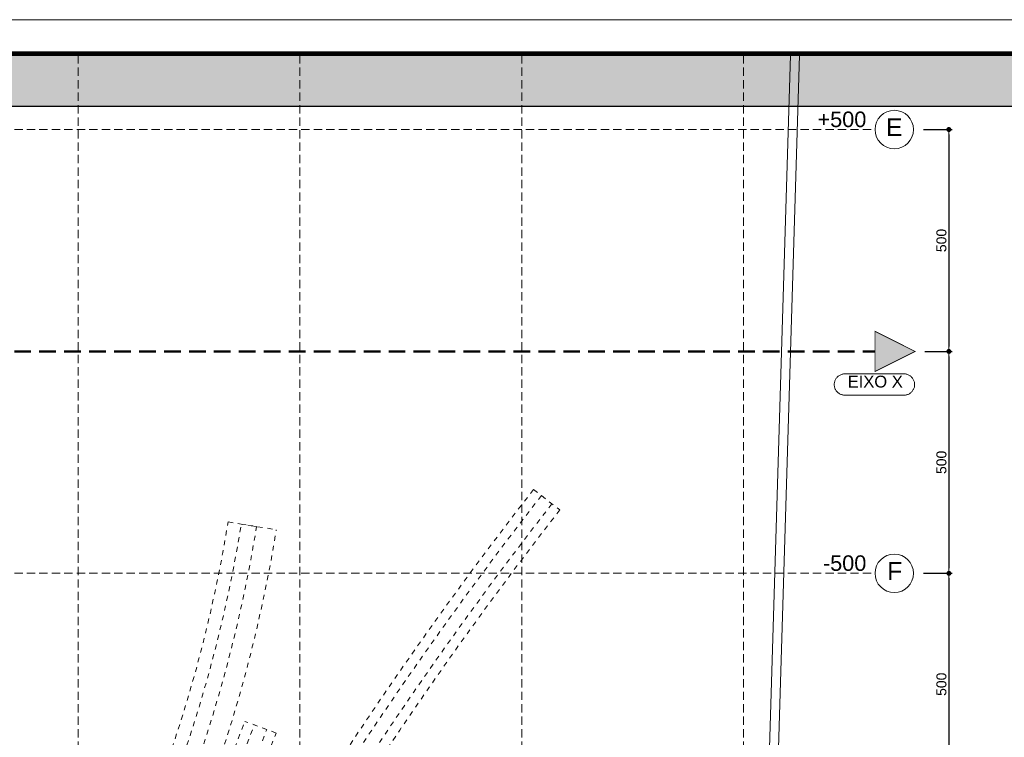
# Model space of a CAD drawing. Header units: millimetres. Extents: x 83 to 471, y -739 to 93.
# Tile 13 of 185: x 143 to 173, y -671 to -650. Entities that reach past the tile are written whole.
import ezdxf
from ezdxf.enums import TextEntityAlignment as Align

# ---------------------------------------------------------------- set-up
doc = ezdxf.new("R2010")
doc.units = ezdxf.units.MM
for name, pattern in [('CYPE_RAYA', [0.225, 0.1125, -0.1125]), ('CYPE_RAYAPUNTOPUNTO', [0.45, 0.225, -0.075, 0, -0.075, 0, -0.075]), ('TRAZO_HUECO', [0.75, 0.5, -0.25])]:
    doc.linetypes.add(name, pattern=pattern)
for name, color, linetype, lineweight in [('.', 7, 'Continuous', 5), ('__MAGNUS.Cota', 30, 'Continuous', 9), ('__MAGNUS.Margem', 7, 'Continuous', 70), ('__MAGNUS.Selo', 7, 'Continuous', 30), ('A-FLOR', 7, 'Continuous', 9), ('BL_CONTORNO', 7, 'Continuous', 30), ('CARGCIM', 7, 'Continuous', 9), ('COTA', 7, 'Continuous', 20), ('COTA_FORMAS', 7, 'CYPE_RAYAPUNTOPUNTO', 0), ('COTAS', 250, 'Continuous', 5), ('COTAS_REF_LINHAS', 7, 'Continuous', 20), ('LC-Eixos', 9, 'Continuous', 5), ('PECA_COMPLETA', 7, 'Continuous', 0)]:
    doc.layers.add(name, color=color, linetype=linetype, lineweight=lineweight)
doc.styles.add('Arial', font='arial.ttf')
doc.styles.add('Arial Narrow', font='ARIALN.TTF')
doc.dimstyles.new('Copy of UM_75.000000', dxfattribs={"dimtxt": 0.3, "dimasz": 0.15, "dimexe": 0.1, "dimexo": 0.3, "dimgap": 0.07, "dimtad": 1, "dimdec": 0, "dimlfac": 75, "dimzin": 0, "dimdsep": 46, "dimtxsty": 'Arial', "dimblk": 'DOT', "dimcen": 0.09, "dimdle": 0.1, "dimclrd": 30, "dimclre": 30, "dimclrt": 7, "dimadec": 1, "dimazin": 2, "dimtfac": 1, "dimtdec": 0, "dimtofl": 0, "dimtmove": 0, "dimatfit": 3, "dimldrblk": 'DOT', "dimfxl": 1, "dimtolj": 1, "dimarcsym": 0})

# ---------------------------------------------------------------- blocks, each defined once
blk = doc.blocks.new('*U1867')
at = {"layer": '__MAGNUS.Margem', "lineweight": 9}
blk.add_line((-1005.922513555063, 828.7196485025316), (183.0774864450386, 828.7196485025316), dxfattribs=at)
at = {"layer": '__MAGNUS.Margem', "linetype": 'Continuous'}
blk.add_line((-980.922513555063, 818.7196485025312), (173.0774864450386, 818.7196485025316), dxfattribs=at)
at = {"layer": '__MAGNUS.Selo', "style": 'Arial Narrow'}
for tag, height, width, p in [('PROPRIETÁRIO', 3.395000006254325, 1.000000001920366, (17.21365262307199, 48.90608562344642)), ('EDIFICAÇÃORESIDENCIAL', 3.395000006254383, 1.00000000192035, (17.21365262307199, 40.60663314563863)), ('ESTRUTURAL', 3.395000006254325, 1.000000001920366, (17.80158844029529, 20.69475924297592)), ('ANTEPROJETO', 2.425000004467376, 1.000000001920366, (111.6862229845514, 13.50243801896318)), ('ARQ01/01', 5.5, 1.000000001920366, (139.4442584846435, 9.49622269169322)), ('INDICADA', 2.425000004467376, 1.000000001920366, (111.5284553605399, 8.00497110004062))]:
    blk.add_attdef(tag, text='', height=height, dxfattribs=dict(at, width=width)).set_placement(p, align=Align.MIDDLE_LEFT)
at = {"layer": '__MAGNUS.Selo', "lineweight": 30, "flags": 104}
for tag, p in [('ENDEREÇODAOBRA', (17.21365262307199, 33.53604236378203)), ('ENDEREÇODAOBRA', (17.21365262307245, 27.86661950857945)), ('TÍTULO', (17.21365262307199, 10.79641230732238))]:
    blk.add_attdef(tag, text='', height=3.395000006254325, dxfattribs=at).set_placement(p, align=Align.MIDDLE_LEFT)
blk = doc.blocks.new('_DOT')
at = {"layer": '__MAGNUS.Cota', "linetype": 'ByBlock'}
blk.add_line((-0.5, 0), (-1, 0), dxfattribs=at)
at = {"layer": '__MAGNUS.Cota', "linetype": 'ByBlock', "const_width": 0.5}
blk.add_lwpolyline([(-0.25, 0, 1), (0.25, 0, 1)], format="xyb", close=True, dxfattribs=at)
blk = doc.blocks.new('*D823')
at = {"layer": 'COTAS', "color": 30, "lineweight": -2}
for p, q in [((170.4477161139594, -652.9465269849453), (171.3115779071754, -652.9465269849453)), ((171.2115779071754, -653.0965269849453), (171.2115779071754, -659.463526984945)), ((170.4934318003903, -659.613526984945), (171.3115779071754, -659.613526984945))]:
    blk.add_line(p, q, dxfattribs=at)
at = {"layer": 'Defpoints', "color": 0}
for p in [(170.1477161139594, -652.9465269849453), (170.1934318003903, -659.613526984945), (171.2115779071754, -659.613526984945)]:
    blk.add_point(p, dxfattribs=at)
at = {"layer": 'COTAS', "color": 30, "linetype": 'ByBlock', "lineweight": -2, "xscale": 0.15, "yscale": 0.15, "zscale": 0.15}
for p, rotation in [((171.2115779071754, -652.9465269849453), 90), ((171.2115779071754, -659.613526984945), 270)]:
    blk.add_blockref('_DOT', p, dxfattribs=dict(at, rotation=rotation))
at = {"layer": 'COTAS', "color": 7, "insert": (170.9884060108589, -656.2800269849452), "char_height": 0.3, "attachment_point": 5, "rotation": 90, "style": 'Arial'}
blk.add_mtext('\\A1;500', dxfattribs=at)
blk = doc.blocks.new('*D824')
at = {"layer": 'COTAS', "color": 30, "lineweight": -2}
for p, q in [((170.4934318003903, -659.613526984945), (171.3115779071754, -659.613526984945)), ((171.2115779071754, -659.763526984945), (171.2115779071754, -666.1305269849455)), ((170.4477161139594, -666.2805269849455), (171.3115779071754, -666.2805269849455))]:
    blk.add_line(p, q, dxfattribs=at)
at = {"layer": 'Defpoints', "color": 0}
for p in [(170.1934318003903, -659.613526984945), (170.1477161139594, -666.2805269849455), (171.2115779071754, -666.2805269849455)]:
    blk.add_point(p, dxfattribs=at)
at = {"layer": 'COTAS', "color": 30, "linetype": 'ByBlock', "lineweight": -2, "xscale": 0.15, "yscale": 0.15, "zscale": 0.15}
for p, rotation in [((171.2115779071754, -659.613526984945), 90), ((171.2115779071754, -666.2805269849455), 270)]:
    blk.add_blockref('_DOT', p, dxfattribs=dict(at, rotation=rotation))
at = {"layer": 'COTAS', "color": 7, "insert": (170.9884060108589, -662.9470269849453), "char_height": 0.3, "attachment_point": 5, "rotation": 90, "style": 'Arial'}
blk.add_mtext('\\A1;500', dxfattribs=at)
blk = doc.blocks.new('*D825')
at = {"layer": 'COTAS', "color": 30, "lineweight": -2}
for p, q in [((170.4477161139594, -666.2805269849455), (171.3115779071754, -666.2805269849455)), ((171.2115779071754, -666.4305269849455), (171.2115779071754, -672.7975269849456)), ((170.4477161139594, -672.9475269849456), (171.3115779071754, -672.9475269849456))]:
    blk.add_line(p, q, dxfattribs=at)
at = {"layer": 'Defpoints', "color": 0}
for p in [(170.1477161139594, -666.2805269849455), (170.1477161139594, -672.9475269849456), (171.2115779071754, -672.9475269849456)]:
    blk.add_point(p, dxfattribs=at)
at = {"layer": 'COTAS', "color": 30, "linetype": 'ByBlock', "lineweight": -2, "xscale": 0.15, "yscale": 0.15, "zscale": 0.15}
for p, rotation in [((171.2115779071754, -666.2805269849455), 90), ((171.2115779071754, -672.9475269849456), 270)]:
    blk.add_blockref('_DOT', p, dxfattribs=dict(at, rotation=rotation))
at = {"layer": 'COTAS', "color": 7, "insert": (170.9884060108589, -669.6140269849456), "char_height": 0.3, "attachment_point": 5, "rotation": 90, "style": 'Arial'}
blk.add_mtext('\\A1;500', dxfattribs=at)
blk = doc.blocks.new('*D1168')
at = {"color": 30, "lineweight": -2}
blk.add_arc((138.3731322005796, -659.6135269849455), 1.742320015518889, 4.934238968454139, 85.06576103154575, dxfattribs=at)
at = {"layer": 'Defpoints', "color": 0}
for p in [(138.3731322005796, -650.7115382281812), (139.8820255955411, -658.7423669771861), (96.62457239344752, -659.6135269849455), (168.9921038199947, -659.6135269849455), (138.3731322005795, -699.6155269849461)]:
    blk.add_point(p, dxfattribs=at)
at = {"color": 30, "linetype": 'ByBlock', "lineweight": -2, "xscale": 0.15, "yscale": 0.15, "zscale": 0.15}
for p, rotation in [((138.3731322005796, -657.8712069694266), 177.5328805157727), ((140.1154522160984, -659.6135269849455), 272.4671194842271)]:
    blk.add_blockref('_DOT', p, dxfattribs=dict(at, rotation=rotation))
at = {"color": 7, "insert": (139.7643195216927, -658.2223396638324), "char_height": 0.3, "attachment_point": 5, "rotation": 314.9999999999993, "style": 'Arial'}
blk.add_mtext('\\A1;90%%d', dxfattribs=at)
blk = doc.blocks.new('G$C05BD9800')
at = {"layer": 'BL_CONTORNO', "linetype": 'CYPE_RAYA', "lineweight": 9}
for p, q in [((15.26676349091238, -3.110995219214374), (15.85819426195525, -3.572199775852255)), ((9.462451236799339, -8.599994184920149), (8.759907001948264, -8.337445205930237))]:
    blk.add_line(p, q, dxfattribs=at)
for points in [[(-22.78596901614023, 3.513107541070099, -0.01106201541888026), (-21.61174227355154, 0.08398306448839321, 0.02649444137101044), (-18.3863402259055, -9.900050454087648, 0.2071939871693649), (-9.882679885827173, -18.81551847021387, 0.2110172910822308), (-0.1197103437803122, -18.72616227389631, 0.1747705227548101), (4.736607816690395, -14.27626782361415, 0.08829554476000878), (8.381558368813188, -3.843059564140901), (9.468281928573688, -4.018462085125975, -0.08819353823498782), (5.692996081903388, -14.82050828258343, -0.1637292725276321), (0.3566950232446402, -19.71821428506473, -0.2120889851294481), (-10.34480741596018, -19.81440853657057, -0.2060983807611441), (-19.4067750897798, -10.31289546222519, -0.02041681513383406), (-22.65786747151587, -0.2569930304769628, 0.0115782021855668), (-23.82018378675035, 3.132607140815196)], [(-23.06777548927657, 3.409635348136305, -0.01110088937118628), (-21.89983811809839, 1.591615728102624e-12, 0.02647157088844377), (-18.66718559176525, -10.00554568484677, 0.2071477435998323), (-10.00049999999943, -19.09141574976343, 0.2109043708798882), (-5.684341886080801e-14, -19.00127739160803, 0.1745439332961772), (5.000249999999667, -14.41948618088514, 0.08813894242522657), (8.679060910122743, -3.890953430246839), (9.023847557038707, -3.946603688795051, -0.08822558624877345), (5.29866158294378, -14.60324611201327, -0.1683396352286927), (0.1726782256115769, -19.3073034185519, -0.2121636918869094), (-10.16665016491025, -19.40093118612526, -0.2062770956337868), (-18.9878077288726, -10.14776954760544, -0.02335918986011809), (-22.22902319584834, -0.1198940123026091, 0.01156031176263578), (-23.39777971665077, 3.288466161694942)]]:
    blk.add_lwpolyline(points, format="xyb", close=True, dxfattribs=at)
for points in [[(-22.33829320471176, -1.767021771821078, 0.02470533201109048), (-19.73860143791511, -9.927708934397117, 0.2199598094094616), (-10.92673922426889, -19.79582957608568, 0.2221334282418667), (0.6262832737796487, -19.79853047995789, 0.1446824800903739), (5.855371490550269, -14.89230232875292, 0.02933901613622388), (8.760118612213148, -8.336880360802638)], [(-23.06327849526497, -1.959105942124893, 0.02463954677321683), (-20.44915708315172, -10.16882156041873, 0.2194182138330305), (-11.23471470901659, -20.47975946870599, 0.2221376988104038), (0.9535828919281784, -20.47342956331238, 0.1452826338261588), (6.512885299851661, -15.25365153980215, 0.029420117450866), (9.462451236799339, -8.599994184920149)], [(-22.845782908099, -1.901480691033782, 0.02465903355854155), (-20.23600685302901, -10.09644551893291, 0.2195761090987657), (-11.14232585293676, -20.2745796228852, 0.222136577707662), (0.8553954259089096, -20.27095963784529, 0.1451087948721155), (6.315610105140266, -15.14528908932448, 0.02939618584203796), (9.251751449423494, -8.52106003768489)], [(-22.55578879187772, -1.824647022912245, 0.02468534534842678), (-19.95178477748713, -9.99999999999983, 0.2197926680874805), (-11.01913573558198, -20.00100764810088, 0.2221348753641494), (0.7244756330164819, -20.00099999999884, 0.1448688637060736), (6.052604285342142, -15.00074999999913, 0.02936374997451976), (8.970818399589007, -8.415814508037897, -0.02936374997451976)], [(15.44419272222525, -3.249356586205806, 0.03872784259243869), (7.662619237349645, -15.00074999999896, -0.1762219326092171), (-1.024930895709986e-08, -21.60719107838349, -0.1731964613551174), (-9.999999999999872, -21.66458520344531, -0.2494547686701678), (-21.2316655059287, -9.99999999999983, -0.00643554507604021), (-21.98531916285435, -7.86837909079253, 0.00643554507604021)], [(15.26676349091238, -3.110995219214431, 0.03872693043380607), (7.466136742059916, -14.89111542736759, -0.1761883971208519), (-0.07835553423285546, -21.39626952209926, -0.1732121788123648), (-9.92787023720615, -21.45144571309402, -0.2496248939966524), (-21.01758665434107, -9.930233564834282, -0.006459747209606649), (-21.77223976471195, -7.796114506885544)], [(15.68076503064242, -3.433838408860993, 0.03872905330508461), (7.924598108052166, -15.14692545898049, -0.1762651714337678), (0.1044738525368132, -21.88841960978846, -0.1731761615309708), (-10.0961690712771, -21.94877190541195, -0.2492337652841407), (-21.51707895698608, -10.09308621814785, -0.006403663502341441), (-22.26942502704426, -7.964731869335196)], [(15.85819426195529, -3.572199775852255, 0.03872995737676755), (8.121083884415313, -15.25655413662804, -0.1762965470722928), (0.1828291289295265, -22.09934085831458, -0.1731614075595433), (-10.16829305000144, -22.16191244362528, -0.2490722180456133), (-21.73112076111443, -10.1629478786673, -0.006380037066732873), (-22.48250442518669, -8.036996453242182)]]:
    blk.add_lwpolyline(points, format="xyb", dxfattribs=at)
blk = doc.blocks.new('ERER')
at = {"layer": '.', "true_color": 0xffffff}
h = blk.add_hatch(color=7, dxfattribs=at)
h.dxf.hatch_style = 1
h.paths.add_polyline_path([(0, 1.54198376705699), (79.36537377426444, 1.541983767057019), (79.36537377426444, 2.84e-14), (0, 0), (0, 1.54198376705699)])
blk.add_lwpolyline([(0, 1.54198376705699), (79.36537377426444, 1.541983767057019), (79.36537377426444, 2.84e-14), (0, 0)], close=True)

msp = doc.modelspace()

# ---------------------------------------------------------------- hatches: boundary and pattern name
at = {"layer": 'LC-Eixos'}
h = msp.add_hatch(color=256, dxfattribs=at)
h.dxf.hatch_style = 1
h.paths.add_polyline_path([(168.9921038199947, -659.0128629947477), (168.9921038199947, -660.2141909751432), (170.1934318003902, -659.613526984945), (168.9921038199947, -659.0128629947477)])

# ---------------------------------------------------------------- linework, layer by layer
at = {"layer": 'A-FLOR'}
for p, q in [((166.4548751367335, -650.7115382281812), (165.2907637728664, -688.904850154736)), ((166.7216789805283, -650.7115382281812), (165.4762123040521, -691.5740353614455))]:
    msp.add_line(p, q, dxfattribs=at)
at = {"layer": 'CARGCIM', "linetype": 'TRAZO_HUECO', "lineweight": 50}
msp.add_line((96.62457239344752, -659.6135269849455), (168.9921038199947, -659.6135269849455), dxfattribs=at)
at = {"layer": 'COTA', "const_width": 0.0266680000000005}
msp.add_lwpolyline([(168.9921038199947, -660.2141909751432), (168.9921038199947, -659.0128629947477), (170.1934318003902, -659.613526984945)], close=True, dxfattribs=at)
at = {"layer": 'COTA_FORMAS', "linetype": 'TRAZO_HUECO', "ltscale": 0.5}
for p, q in [((145.0401322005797, -650.7115382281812), (145.0401322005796, -699.6155269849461)), ((151.7071322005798, -650.7115382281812), (151.7071322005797, -699.6155269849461)), ((158.37413220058, -650.7115382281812), (158.3741322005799, -699.6155269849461)), ((165.04113220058, -650.7115382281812), (165.0411322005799, -699.6155269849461)), ((96.62457239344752, -652.9465269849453), (168.9921038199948, -652.9465269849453)), ((96.62457239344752, -666.2805269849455), (168.9921038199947, -666.2805269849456))]:
    msp.add_line(p, q, dxfattribs=at)
at = {"layer": 'COTAS_REF_LINHAS', "color": 7}
msp.add_lwpolyline([(168.0861649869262, -660.2886928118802), (168.0647902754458, -660.2894074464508), (168.0435110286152, -660.2915481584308), (168.022422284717, -660.295105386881), (168.0016182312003, -660.3000632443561), (167.9811917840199, -660.30639958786), (167.9612341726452, -660.3140861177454), (167.9418345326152, -660.3230885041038), (167.9230795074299, -660.3333665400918), (167.9050528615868, -660.3448743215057), (167.8878351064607, -660.3575604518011), (167.8715031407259, -660.3713682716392), (167.856129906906, -660.3862361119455), (167.8417840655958, -660.4020975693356), (167.8285296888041, -660.418881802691), (167.8164259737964, -660.4365138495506), (167.8055269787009, -660.4549149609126), (167.7958813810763, -660.4740029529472), (167.7875322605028, -660.4936925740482), (167.7805169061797, -660.5138958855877), (167.7748666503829, -660.5345226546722), (167.7706067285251, -660.5554807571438), (167.7677561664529, -660.5766765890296), (167.7663276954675, -660.5980154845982), (167.7663276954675, -660.6194021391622), (167.7677561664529, -660.6407410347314), (167.7706067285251, -660.6619368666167), (167.7748666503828, -660.6828949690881), (167.7805169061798, -660.7035217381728), (167.7875322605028, -660.7237250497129), (167.7958813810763, -660.7434146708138), (167.8055269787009, -660.7625026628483), (167.8164259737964, -660.7809037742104), (167.8285296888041, -660.7985358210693), (167.8417840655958, -660.8153200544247), (167.8561299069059, -660.8311815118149), (167.8715031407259, -660.8460493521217), (167.8878351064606, -660.8598571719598), (167.9050528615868, -660.8725433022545), (167.92307950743, -660.8840510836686), (167.9418345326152, -660.8943291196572), (167.9612341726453, -660.9033315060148), (167.9811917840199, -660.9110180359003), (168.0016182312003, -660.9173543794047), (168.022422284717, -660.9223122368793), (168.0435110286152, -660.9258694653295), (168.0647902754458, -660.9280101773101), (168.0861649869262, -660.9287248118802), (169.8622537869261, -660.9287248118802), (169.8836284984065, -660.9280101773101), (169.904907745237, -660.9258694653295), (169.9259964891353, -660.9223122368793), (169.9468005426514, -660.9173543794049), (169.9672269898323, -660.9110180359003), (169.987184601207, -660.9033315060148), (170.0065842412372, -660.8943291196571), (170.0253392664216, -660.8840510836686), (170.0433659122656, -660.8725433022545), (170.0605836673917, -660.8598571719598), (170.0769156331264, -660.8460493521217), (170.0922888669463, -660.8311815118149), (170.1066347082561, -660.8153200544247), (170.1198890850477, -660.7985358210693), (170.1319928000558, -660.7809037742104), (170.1428917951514, -660.7625026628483), (170.1525373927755, -660.7434146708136), (170.1608865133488, -660.7237250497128), (170.167901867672, -660.7035217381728), (170.1735521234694, -660.6828949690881), (170.1778120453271, -660.6619368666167), (170.1806626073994, -660.6407410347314), (170.1820910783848, -660.6194021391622), (170.1820910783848, -660.5980154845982), (170.1806626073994, -660.5766765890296), (170.1778120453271, -660.5554807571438), (170.1735521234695, -660.5345226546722), (170.167901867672, -660.5138958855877), (170.1608865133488, -660.4936925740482), (170.1525373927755, -660.4740029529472), (170.1428917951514, -660.4549149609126), (170.1319928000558, -660.4365138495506), (170.1198890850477, -660.4188818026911), (170.106634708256, -660.4020975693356), (170.0922888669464, -660.3862361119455), (170.0769156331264, -660.3713682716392), (170.0605836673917, -660.3575604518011), (170.0433659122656, -660.3448743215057), (170.0253392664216, -660.3333665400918), (170.0065842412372, -660.3230885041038), (169.987184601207, -660.3140861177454), (169.9672269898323, -660.30639958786), (169.9468005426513, -660.3000632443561), (169.9259964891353, -660.295105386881), (169.904907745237, -660.2915481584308), (169.8836284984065, -660.2894074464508), (169.8622537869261, -660.2886928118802), (168.0861649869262, -660.2886928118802)], close=True, dxfattribs=at)
for centre in [(169.569909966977, -652.9465269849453), (169.569909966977, -666.2805269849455)]:
    msp.add_circle(centre, 0.5778061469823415, dxfattribs=at)
at = {"layer": 'PECA_COMPLETA'}
msp.add_lwpolyline([(194.5179713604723, -732.0517162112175), (96.62457239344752, -732.0517162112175), (96.62457239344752, -650.7115382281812), (194.5179713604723, -650.7115382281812)], close=True, dxfattribs=at)

# ---------------------------------------------------------------- block references
msp.add_blockref('ERER', (96.62457239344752, -652.2535219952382))
at = {"layer": '__MAGNUS.Selo', "color": 7, "true_color": 0xffffff, "xscale": 0.0999999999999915, "yscale": 0.0999999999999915, "zscale": 0.0999999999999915}
msp.add_blockref('*U1867', (194.6288868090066, -732.5185384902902), dxfattribs=at)
at = {"layer": 'BL_CONTORNO', "xscale": 1.33333333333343, "yscale": 1.33333333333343, "zscale": 1.33333333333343}
msp.add_blockref('G$C05BD9800', (138.3731322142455, -659.6135269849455), dxfattribs=at)

# ---------------------------------------------------------------- texts
at = {"layer": 'COTAS_REF_LINHAS', "color": 7, "style": 'Arial'}
for s, height, p in [('E', 0.5333600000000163, (169.322026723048, -653.1424925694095)), ('EIXO X', 0.3555733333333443, (168.1697635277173, -660.6976021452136)), ('F', 0.5333600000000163, (169.3558619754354, -666.4764925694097))]:
    msp.add_text(s, height=height, dxfattribs=at).set_placement(p)
at = {"layer": 'COTAS_REF_LINHAS', "color": 7, "char_height": 0.4666900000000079, "attachment_point": 3, "style": 'Arial'}
for s, insert in [('+500', (168.7304916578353, -652.4068784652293)), ('-500', (168.7304916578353, -665.7408784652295))]:
    msp.add_mtext(s, dxfattribs=dict(at, insert=insert))

# ---------------------------------------------------------------- dimensions: what is measured, and where the dimension line sits
dim = msp.add_angular_dim_2l(base=(139.8820255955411, -658.7423669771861), line1=((96.62457239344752, -659.6135269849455), (168.9921038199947, -659.6135269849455)), line2=((138.3731322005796, -650.7115382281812), (138.3731322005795, -699.6155269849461)), dimstyle='Copy of UM_75.000000')
dim.commit()
dim.dimension.update_dxf_attribs({"geometry": '*D1168', "text_midpoint": (139.7643195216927, -658.2223396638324)})
at = {"layer": 'COTAS'}
for base, p1, p2, picture, middle in [((171.2115779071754, -659.613526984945), (170.1477161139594, -652.9465269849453), (170.1934318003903, -659.613526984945), '*D823', (170.9884060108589, -656.2800269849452)), ((171.2115779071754, -666.2805269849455), (170.1934318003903, -659.613526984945), (170.1477161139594, -666.2805269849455), '*D824', (170.9884060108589, -662.9470269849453)), ((171.2115779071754, -672.9475269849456), (170.1477161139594, -666.2805269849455), (170.1477161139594, -672.9475269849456), '*D825', (170.9884060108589, -669.6140269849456))]:
    dim = msp.add_linear_dim(base=base, p1=p1, p2=p2, angle=90.00000000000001, dimstyle='Copy of UM_75.000000', dxfattribs=at)
    dim.commit()
    dim.dimension.update_dxf_attribs({"geometry": picture, "text_midpoint": middle})

doc.saveas('drawing.dxf')
